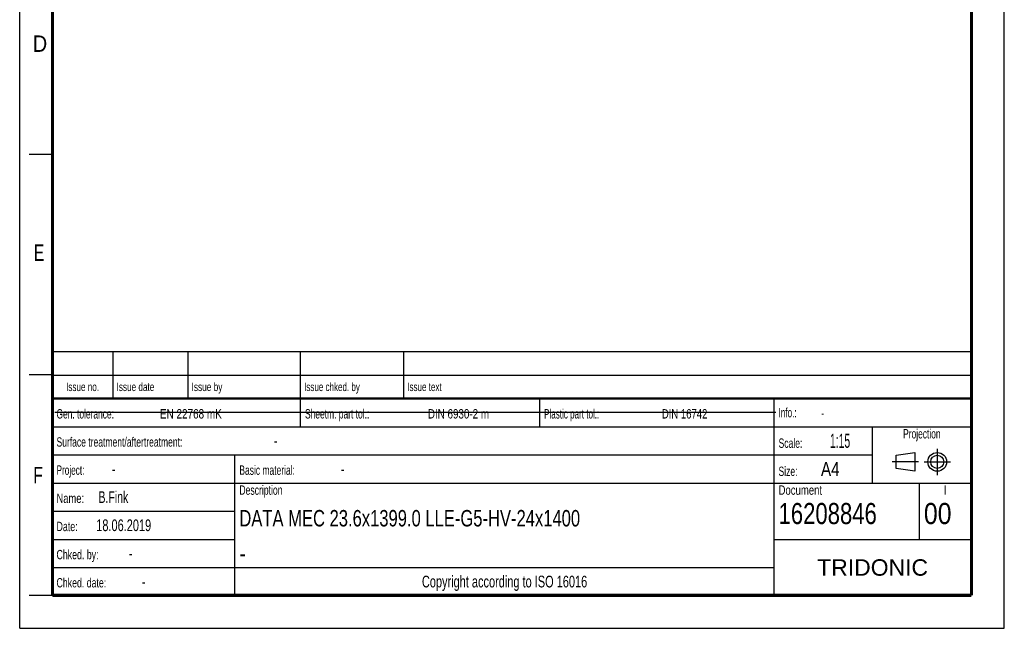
# Model space of a CAD drawing. Header units: millimetres. Extents: x 0 to 210, y 0 to 297.
# Tile 1 of 49: x 0 to 210, y 0 to 130. Entities that reach past the tile are written whole.
import ezdxf
from ezdxf.enums import TextEntityAlignment as Align

# ---------------------------------------------------------------- set-up
doc = ezdxf.new("R2010")
doc.units = ezdxf.units.MM
doc.header["$LTSCALE"] = 19.36
doc.linetypes.add('CENTER', pattern=[0.6, 0.375, -0.075, 0.075, -0.075])
doc.layers.get('0').update_dxf_attribs({"linetype": 'CONTINUOUS'})
doc.layers.add('DEFAULT_1', color=7, linetype='CENTER')
doc.layers.add('Z_NOTICE', color=7, linetype='CONTINUOUS')
doc.styles.get("Standard").update_dxf_attribs({"font": 'txt', "width": 0.7})
doc.styles.add('TEXTSTYLE_2', font='txt', dxfattribs={"width": 0.75})
doc.styles.add('TEXTSTYLE_5', font='arial.ttf')

# ---------------------------------------------------------------- blocks, each defined once
blk = doc.blocks.new('PROJEKTIONSMETHODE_BL0', base_point=(192.31, 35.47))
at = {"color": 2, "linetype": 'CONTINUOUS'}
for p, q in [((186.91, 36.87), (190.91, 37.47)), ((186.91, 34.07), (186.91, 36.87)), ((190.91, 37.47), (190.91, 33.47)), ((190.91, 33.47), (186.91, 34.07))]:
    blk.add_line(p, q, dxfattribs=at)
for radius in [2, 1.4]:
    blk.add_circle((195.71, 35.47), radius, dxfattribs=at)
at = {"layer": 'DEFAULT_1', "color": 2, "linetype": 'CENTER'}
for p, q in [((195.71, 38.27), (195.71, 32.67)), ((191.71, 35.47), (186.11, 35.47)), ((192.91, 35.47), (198.5, 35.47))]:
    blk.add_line(p, q, dxfattribs=at)

msp = doc.modelspace()

# ---------------------------------------------------------------- linework, layer by layer
at = {"color": 2, "linetype": 'CONTINUOUS'}
for p, q in [((0, 0), (0, 297)), ((210, 0), (210, 297)), ((7, 101), (2, 101)), ((6.913619, 48.960154), (6.913619, 58.960154)), ((6.913619, 58.960154), (202.913619, 58.960154)), ((19.913619, 48.960154), (19.913619, 58.960154)), ((35.913619, 48.960154), (35.913619, 58.960154)), ((59.913619, 48.960154), (59.913619, 58.960154)), ((81.913619, 48.960154), (81.913619, 58.960154)), ((202.913619, 48.960154), (202.913619, 58.960154)), ((7, 54), (2, 54)), ((6.913619, 53.960154), (202.913619, 53.960154)), ((6.913546, 6.960131), (6.913546, 48.960131)), ((6.913546, 48.960131), (202.913546, 48.960131)), ((6.913619, 48.960154), (202.913619, 48.960154)), ((59.913546, 42.960131), (59.913546, 48.960131)), ((110.913546, 42.960131), (110.913546, 48.960131)), ((160.913546, 6.960131), (160.913546, 48.960131)), ((202.913546, 6.960131), (202.913546, 48.960131)), ((6.913546, 42.960131), (202.913546, 42.960131)), ((181.913546, 30.960131), (181.913546, 42.960131)), ((6.913546, 36.960131), (181.913546, 36.960131)), ((45.913546, 6.960131), (45.913546, 36.960131)), ((6.913546, 30.960131), (202.913546, 30.960131)), ((191.913546, 18.960131), (191.913546, 30.960131)), ((6.913546, 24.960131), (45.913546, 24.960131)), ((6.913546, 18.960131), (45.913546, 18.960131)), ((160.913546, 18.960131), (202.913546, 18.960131)), ((6.913546, 12.960131), (160.913546, 12.960131)), ((7, 7), (2, 7)), ((6.913546, 6.960131), (202.913546, 6.960131)), ((0, 0), (210, 0))]:
    msp.add_line(p, q, dxfattribs=at)
at = {"color": 7, "linetype": 'CONTINUOUS'}
msp.add_line((7.468119, 46.04239), (161.268119, 46.04239), dxfattribs=at)
for points, const_width in [([(7, 7), (7, 290)], 0.7), ([(203, 7), (203, 290)], 0.7), ([(7, 49), (203, 49)], 0.5), ([(7, 7), (203, 7)], 0.7)]:
    msp.add_lwpolyline(points, dxfattribs=dict(at, const_width=const_width))

# ---------------------------------------------------------------- block references
at = {"color": 2, "linetype": 'CONTINUOUS'}
msp.add_blockref('PROJEKTIONSMETHODE_BL0', (192.305085, 35.469747), dxfattribs=at)

# ---------------------------------------------------------------- texts
at = {"color": 5, "linetype": 'CONTINUOUS', "style": 'TEXTSTYLE_2'}
for s, width, p in [('D', 0.904762, (2.807294, 122.85717)), ('E', 0.714286, (3.002453, 78.302471)), ('F', 0.714286, (2.922192, 30.897042))]:
    msp.add_text(s, height=3.5, dxfattribs=dict(at, width=width)).set_placement(p)
at = {"layer": 'Z_NOTICE', "color": 5, "linetype": 'CONTINUOUS', "style": 'TEXTSTYLE_2'}
for s, height, width, p in [('Issue date ', 1.8, 0.725108, (20.663619, 50.560154)), ('Issue by ', 1.8, 0.732804, (36.663619, 50.560154)), ('Issue chked. by', 1.8, 0.711111, (60.663619, 50.560154)), ('Issue text ', 1.8, 0.712121, (82.663619, 50.560154)), ('Gen. tolerance:', 2, 0.669841, (7.851046, 44.710131)), ('EN 22768 mK', 2, 0.792208, (29.91057, 44.710131)), ('Sheetm. part tol.:', 2, 0.67328, (60.851046, 44.710131)), ('DIN 6930-2 m', 2, 0.78373, (87.053427, 44.710131)), ('Plastic part tol.:', 2, 0.642857, (111.851046, 44.710131)), ('DIN 16742', 2, 0.759259, (136.958189, 44.710131)), ('Info.: ', 2, 0.64966, (161.851046, 44.960131)), ('Surface treatment/aftertreatment: ', 2, 0.681373, (7.851046, 38.710131)), ('Scale:  ', 2, 0.684524, (161.851046, 38.460131)), ('1:15', 3, 0.553571, (172.803427, 38.460131)), ('-', 2.5, 0.714286, (54.184379, 38.710131)), ('Project: ', 2, 0.656085, (7.851046, 32.710131)), ('-', 2.5, 0.714286, (19.66057, 32.710131)), ('Basic material: ', 2, 0.675595, (46.851046, 32.710131)), ('-', 2.5, 0.714286, (68.470094, 32.710131)), ('Size: ', 2, 0.678571, (161.851046, 32.460131)), (' A4', 3, 0.809524, (169.993903, 32.460131)), ('B.Fink', 2.5, 0.670635, (16.803427, 26.710131)), ('Description', 2, 0.688312, (46.851046, 28.460131)), ('Document', 2, 0.761905, (161.851046, 28.460131)), ('Name: ', 2, 0.746032, (7.851046, 26.710131)), ('16208846', 4.5, 0.782738, (161.851046, 22.210131)), ('00', 4.5, 0.880952, (192.851046, 22.210131)), ('18.06.2019', 2.5, 0.7, (16.327237, 20.710131)), ('Date: ', 2, 0.706349, (7.851046, 20.710131)), ('Chked. by: ', 2, 0.701299, (7.851046, 14.710131)), ('-', 2.5, 0.714286, (23.279618, 14.710131)), ('Chked. date: ', 2, 0.699634, (7.851046, 8.710131)), ('-', 2.5, 0.714286, (26.041522, 8.710131))]:
    msp.add_text(s, height=height, dxfattribs=dict(at, width=width)).set_placement(p)
for s, height, width, p in [('Issue no.', 1.8, 0.719577, (13.413619, 50.560154)), ('Projection', 2, 0.671429, (192.413546, 40.460131)), ('I', 2, 0.833333, (197.413546, 28.460131)), ('Copyright according to ISO 16016', 2.5, 0.700149, (103.413546, 8.710131))]:
    msp.add_text(s, height=height, dxfattribs=dict(at, width=width)).set_placement(p, align=Align.CENTER)
at = {"layer": 'Z_NOTICE', "color": 5, "linetype": 'CONTINUOUS', "width": 0.714286}
msp.add_text('-', height=1.8, dxfattribs=at).set_placement((170.946284, 44.960131))
at = {"layer": 'Z_NOTICE', "color": 7, "linetype": 'CONTINUOUS', "width": 0.755013}
msp.add_text('DATA MEC 23.6x1399.0 LLE-G5-HV-24x1400', height=3.5, dxfattribs=at).set_placement((46.851046, 21.710131))
at = {"layer": 'Z_NOTICE', "color": 7, "linetype": 'CONTINUOUS', "style": 'TEXTSTYLE_2', "width": 0.904762}
msp.add_text('-', height=3.5, dxfattribs=at).set_placement((46.851046, 14.210131))
at = {"layer": 'Z_NOTICE', "color": 5, "linetype": 'CONTINUOUS', "style": 'TEXTSTYLE_5'}
msp.add_text('TRIDONIC', height=3.5, dxfattribs=at).set_placement((181.913546, 11.210131), align=Align.CENTER)

doc.saveas('drawing.dxf')
